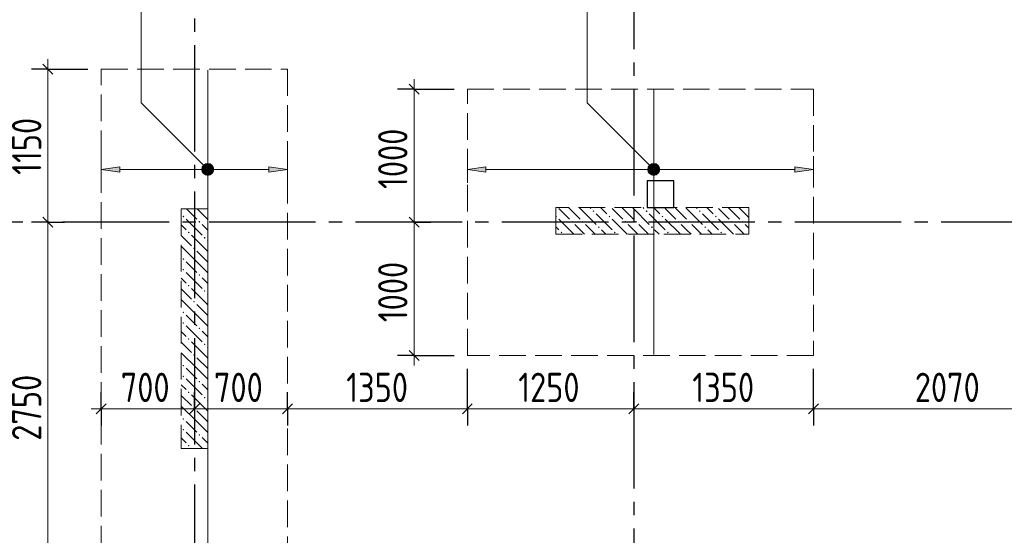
# Model space of a CAD drawing. Header units: millimetres. Extents: x 0 to 61017, y 0 to 42000.
# Tile 5 of 24: x 9188 to 16584, y 24749 to 28621. Entities that reach past the tile are written whole.
import ezdxf

# ---------------------------------------------------------------- set-up
doc = ezdxf.new("R2010")
doc.units = ezdxf.units.MM
doc.linetypes.add('______2', pattern=[270, 200, -70])
doc.linetypes.add('______5', pattern=[1100, 800, -100, 100, -100])
for name, color, linetype, lineweight in [('Standard', 7, 'Continuous', 25), ('ДОП Верх по У', 7, 'Continuous', 25), ('ЖБ Пилон', 180, 'Continuous', 25), ('Оси', 40, '______5', 18), ('Позиционная метка номер позиции', 7, 'Continuous', 13), ('Примечания', 7, 'Continuous', 25)]:
    doc.layers.add(name, color=color, linetype=linetype, lineweight=lineweight)
doc.layers.add('ЖБ Перекрытие верхний уровень', color=7, linetype='Continuous', lineweight=25, true_color=0xe0e0ff)
doc.styles.add('GOST 2.304-81', font='txt')

msp = doc.modelspace()

# ---------------------------------------------------------------- hatches: boundary and pattern name
at = {"layer": 'ДОП Верх по У', "linetype": 'Continuous', "lineweight": 13, "transparency": 33554687}
for points in [[(9940, 27476.8), (9800, 27496.8), (9940, 27516.8)], [(12690, 27476.8), (12550, 27496.8), (12690, 27516.8)]]:
    msp.add_hatch(color=7, dxfattribs=at).paths.add_polyline_path(points, flags=16)
for points in [[(10567.7, 27478.1), (10567.7, 27515.6), (10562.5, 27496.8)], [(10567.7, 27515.6), (10581.2, 27464.6), (10581.2, 27529.1)], [(10567.7, 27515.6), (10567.7, 27478.1), (10581.2, 27464.6)], [(10581.2, 27529.1), (10600, 27459.3), (10600, 27534.3)], [(10581.2, 27529.1), (10581.2, 27464.6), (10600, 27459.3)], [(10600, 27534.3), (10600, 27459.3), (10618.7, 27464.6)], [(10600, 27534.3), (10618.7, 27464.6), (10618.7, 27529.1)], [(10618.7, 27529.1), (10618.7, 27464.6), (10632.2, 27478.1)], [(10618.7, 27529.1), (10632.2, 27478.1), (10632.2, 27515.6)], [(10632.2, 27515.6), (10632.2, 27478.1), (10637.5, 27496.8)], [(11060, 27476.8), (11200, 27496.8), (11060, 27516.8)], [(13917.7, 27478.1), (13917.7, 27515.6), (13912.5, 27496.8)], [(13917.7, 27515.6), (13931.2, 27464.6), (13931.2, 27529.1)], [(13917.7, 27515.6), (13917.7, 27478.1), (13931.2, 27464.6)], [(13931.2, 27529.1), (13950, 27459.3), (13950, 27534.3)], [(13931.2, 27529.1), (13931.2, 27464.6), (13950, 27459.3)], [(13950, 27534.3), (13950, 27459.3), (13968.7, 27464.6)], [(13950, 27534.3), (13968.7, 27464.6), (13968.7, 27529.1)], [(13968.7, 27529.1), (13968.7, 27464.6), (13982.2, 27478.1)], [(13968.7, 27529.1), (13982.2, 27478.1), (13982.2, 27515.6)], [(13982.2, 27515.6), (13982.2, 27478.1), (13987.5, 27496.8)], [(15010, 27476.8), (15150, 27496.8), (15010, 27516.8)]]:
    msp.add_hatch(color=7, dxfattribs=at).paths.add_polyline_path(points)
at = {"layer": 'ЖБ Пилон', "linetype": 'Continuous', "lineweight": 18, "transparency": 33554687}
for points in [[(10410.5, 27143.1), (10416.9, 27149.6), (10423.4, 27143.1), (10416.9, 27136.6)], [(13215, 27147.7), (13216.9, 27149.6), (13223.4, 27143.1), (13216.9, 27136.6), (13215, 27138.6)], [(13490.5, 27183.1), (13497, 27189.6), (13503.4, 27183.1), (13497, 27176.6)], [(13610.5, 27143.1), (13616.9, 27149.6), (13623.4, 27143.1), (13616.9, 27136.6)], [(13890.5, 27183.1), (13897, 27189.6), (13903.4, 27183.1), (13897, 27176.6)], [(14010.5, 27143.1), (14016.9, 27149.6), (14023.4, 27143.1), (14016.9, 27136.6)], [(14290.5, 27183.1), (14297, 27189.6), (14303.4, 27183.1), (14297, 27176.6)], [(14410.5, 27143.1), (14416.9, 27149.6), (14423.4, 27143.1), (14416.9, 27136.6)], [(10530.5, 27103.1), (10537, 27109.6), (10543.5, 27103.1), (10537, 27096.6)], [(13330.5, 27103.1), (13337, 27109.6), (13343.5, 27103.1), (13337, 27096.6)], [(13410.5, 27103.1), (13416.9, 27109.6), (13423.4, 27103.1), (13416.9, 27096.6)], [(13530.5, 27063.1), (13537, 27069.6), (13543.5, 27063.1), (13537, 27056.6)], [(13730.5, 27103.1), (13737, 27109.6), (13743.5, 27103.1), (13737, 27096.6)], [(13810.5, 27103.1), (13816.9, 27109.6), (13823.4, 27103.1), (13816.9, 27096.6)], [(13930.5, 27063.1), (13937, 27069.6), (13943.5, 27063.1), (13937, 27056.6)], [(14130.5, 27103.1), (14137, 27109.6), (14143.5, 27103.1), (14137, 27096.6)], [(14210.5, 27103.1), (14216.9, 27109.6), (14223.4, 27103.1), (14216.9, 27096.6)], [(14330.5, 27063.1), (14337, 27069.6), (14343.5, 27063.1), (14337, 27056.6)], [(14530.5, 27103.1), (14537, 27109.6), (14543.5, 27103.1), (14537, 27096.6)], [(14610.5, 27103.1), (14616.9, 27109.6), (14623.4, 27103.1), (14616.9, 27096.6)], [(10450.5, 27023.1), (10457, 27029.6), (10463.5, 27023.1), (10457, 27016.6)], [(13250.5, 27023.1), (13257, 27029.6), (13263.5, 27023.1), (13257, 27016.6)], [(13650.5, 27023.1), (13657, 27029.6), (13663.5, 27023.1), (13657, 27016.6)], [(14050.5, 27023.1), (14057, 27029.6), (14063.5, 27023.1), (14057, 27016.6)], [(14450.5, 27023.1), (14457, 27029.6), (14463.5, 27023.1), (14457, 27016.6)], [(10570.5, 26983.1), (10577, 26989.6), (10583.5, 26983.1), (10577, 26976.6)], [(10490.5, 26903.1), (10497, 26909.6), (10503.4, 26903.1), (10497, 26896.6)], [(10410.5, 26823.1), (10416.9, 26829.6), (10423.4, 26823.1), (10416.9, 26816.6)], [(10410.5, 26743.1), (10416.9, 26749.6), (10423.4, 26743.1), (10416.9, 26736.6)], [(10530.5, 26703.1), (10537, 26709.6), (10543.5, 26703.1), (10537, 26696.6)], [(10450.5, 26623.1), (10457, 26629.6), (10463.5, 26623.1), (10457, 26616.6)], [(10570.5, 26583.1), (10577, 26589.6), (10583.5, 26583.1), (10577, 26576.6)], [(10490.5, 26503.1), (10497, 26509.6), (10503.4, 26503.1), (10497, 26496.6)], [(10410.5, 26423.1), (10416.9, 26429.6), (10423.4, 26423.1), (10416.9, 26416.6)], [(10410.5, 26343.1), (10416.9, 26349.6), (10423.4, 26343.1), (10416.9, 26336.6)], [(10530.5, 26303.1), (10537, 26309.6), (10543.5, 26303.1), (10537, 26296.6)], [(10450.5, 26223.1), (10457, 26229.6), (10463.5, 26223.1), (10457, 26216.6)], [(10570.5, 26183.1), (10577, 26189.6), (10583.5, 26183.1), (10577, 26176.6)], [(10490.5, 26103.1), (10497, 26109.6), (10503.4, 26103.1), (10497, 26096.6)], [(10410.5, 26023.1), (10416.9, 26029.6), (10423.4, 26023.1), (10416.9, 26016.6)], [(10410.5, 25943.1), (10416.9, 25949.6), (10423.4, 25943.1), (10416.9, 25936.6)], [(10530.5, 25903.1), (10537, 25909.6), (10543.5, 25903.1), (10537, 25896.6)], [(10450.5, 25823.1), (10457, 25829.6), (10463.5, 25823.1), (10457, 25816.6)], [(10570.5, 25783.1), (10577, 25789.6), (10583.5, 25783.1), (10577, 25776.6)], [(10490.5, 25703.1), (10497, 25709.6), (10503.4, 25703.1), (10497, 25696.6)], [(10410.5, 25623.1), (10416.9, 25629.6), (10423.4, 25623.1), (10416.9, 25616.6)], [(10410.5, 25543.1), (10416.9, 25549.6), (10423.4, 25543.1), (10416.9, 25536.6)], [(10530.5, 25503.1), (10537, 25509.6), (10543.5, 25503.1), (10537, 25496.6)], [(10450.5, 25423.1), (10457, 25429.6), (10463.5, 25423.1), (10457, 25416.6)]]:
    msp.add_hatch(color=7, dxfattribs=at).paths.add_polyline_path(points, flags=16)
at = {"layer": 'Позиционная метка номер позиции', "linetype": 'Continuous', "lineweight": 13, "transparency": 33554687}
for points in [[(10568.2, 27465), (10611.5, 27540.1), (10556.7, 27485.4)], [(10556.7, 27485.4), (10611.5, 27540.1), (10588.5, 27540.1)], [(10556.7, 27485.4), (10588.5, 27540.1), (10556.7, 27508.3)], [(10556.7, 27508.3), (10588.5, 27540.1), (10568.2, 27528.6)], [(10568.2, 27465), (10631.8, 27528.6), (10611.5, 27540.1)], [(10588.5, 27453.6), (10631.8, 27528.6), (10568.2, 27465)], [(10588.5, 27453.6), (10643.3, 27508.3), (10631.8, 27528.6)], [(13918.2, 27465), (13961.4, 27540.1), (13906.7, 27485.4)], [(13906.7, 27485.4), (13961.4, 27540.1), (13938.5, 27540.1)], [(13906.7, 27485.4), (13938.5, 27540.1), (13906.7, 27508.3)], [(13906.7, 27508.3), (13938.5, 27540.1), (13918.2, 27528.6)], [(13918.2, 27465), (13981.8, 27528.6), (13961.4, 27540.1)], [(13938.5, 27453.6), (13981.8, 27528.6), (13918.2, 27465)], [(13938.5, 27453.6), (13993.3, 27508.3), (13981.8, 27528.6)], [(10611.5, 27453.6), (10643.3, 27508.3), (10588.5, 27453.6)], [(10611.5, 27453.6), (10643.3, 27485.4), (10643.3, 27508.3)], [(10643.3, 27485.4), (10611.5, 27453.6), (10631.8, 27465)], [(13961.4, 27453.6), (13993.3, 27508.3), (13938.5, 27453.6)], [(13961.4, 27453.6), (13993.3, 27485.4), (13993.3, 27508.3)], [(13993.3, 27485.4), (13961.4, 27453.6), (13981.8, 27465)]]:
    msp.add_hatch(color=7, dxfattribs=at).paths.add_polyline_path(points)

# ---------------------------------------------------------------- linework, layer by layer
at = {"layer": 'Standard', "color": 7, "linetype": 'Continuous', "lineweight": 25, "transparency": 33554687}
for p, q in [((9362.5, 28287.5), (9437.5, 28212.5)), ((12112.5, 28137.5), (12187.5, 28062.5)), ((13900, 27410), (13900, 27210)), ((14100, 27410), (13900, 27410)), ((14100, 27210), (14100, 27410)), ((13900, 27210), (14100, 27210)), ((9362.5, 27137.5), (9437.5, 27062.5)), ((12112.5, 27137.5), (12187.5, 27062.5)), ((12112.5, 26137.5), (12187.5, 26062.5)), ((9837.5, 25737.5), (9762.5, 25662.5)), ((10537.5, 25737.5), (10462.5, 25662.5)), ((11237.5, 25737.5), (11162.5, 25662.5)), ((12587.5, 25737.5), (12512.5, 25662.5)), ((13837.5, 25737.5), (13762.5, 25662.5)), ((15187.5, 25737.5), (15112.5, 25662.5))]:
    msp.add_line(p, q, dxfattribs=at)
at = {"layer": 'Standard', "color": 7, "linetype": 'Continuous', "lineweight": 13, "transparency": 33554687}
for p, q in [((9400, 28250), (9400, 28325)), ((12150, 28100), (12150, 28175)), ((9400, 27100), (9400, 24350)), ((12150, 27100), (12150, 26100)), ((12150, 26100), (12150, 26025)), ((9800, 25700), (9725, 25700)), ((10500, 25700), (9800, 25700)), ((11200, 25700), (10500, 25700)), ((12550, 25700), (11200, 25700)), ((13800, 25700), (12550, 25700)), ((15150, 25700), (13800, 25700)), ((17220, 25700), (15150, 25700))]:
    msp.add_line(p, q, dxfattribs=at)
at = {"layer": 'Standard', "color": 251, "linetype": 'Continuous', "lineweight": -3, "true_color": 0x656565, "transparency": 33554687}
for p, q in [((9400, 28250), (9275, 28250)), ((9400, 28250), (9525, 28250)), ((9400, 28250), (9700, 28250)), ((12150, 28100), (12025, 28100)), ((12150, 28100), (12275, 28100)), ((12150, 28100), (12450, 28100)), ((9400, 27100), (9275, 27100)), ((9400, 27100), (9525, 27100)), ((9400, 27100), (9400, 27100)), ((12150, 27100), (12025, 27100)), ((12150, 27100), (12275, 27100)), ((12150, 27100), (12150, 27100)), ((12150, 26100), (12025, 26100)), ((12150, 26100), (12275, 26100)), ((12150, 26100), (12450, 26100)), ((9800, 25700), (9800, 25825)), ((10500, 25700), (10500, 25825)), ((11200, 25700), (11200, 25825)), ((12550, 25700), (12550, 25825)), ((13800, 25700), (13800, 25825)), ((15150, 25700), (15150, 25825)), ((9800, 25700), (9800, 25575)), ((9800, 25700), (9800, 25700)), ((10500, 25700), (10500, 25575)), ((10500, 25700), (10500, 25700)), ((11200, 25700), (11200, 25575)), ((11200, 25700), (11200, 25700)), ((12550, 25700), (12550, 25575)), ((13800, 25700), (13800, 25575)), ((13800, 25700), (13800, 25700)), ((15150, 25700), (15150, 25575))]:
    msp.add_line(p, q, dxfattribs=at)
at = {"layer": 'Standard', "color": 7, "linetype": 'Continuous', "lineweight": 13, "transparency": 33554687}
for points in [[(9400, 28250), (9400, 27357.5), (9400, 27357.5), (9400, 27100)], [(12150, 28100), (12150, 27252), (12150, 27252), (12150, 27100)]]:
    msp.add_lwpolyline(points, dxfattribs=at)
at = {"layer": 'Standard', "color": 251, "linetype": 'Continuous', "lineweight": -3, "true_color": 0x656565, "transparency": 33554687}
for points in [[(12550, 25700), (12550, 25717), (12550, 25717), (12550, 25717), (12550, 25717), (12550, 25717), (12550, 25717), (12550, 26000)], [(15150, 25700), (15150, 25717), (15150, 25717), (15150, 25717), (15150, 25717), (15150, 25717), (15150, 25717), (15150, 25717), (15150, 25717), (15150, 25717), (15150, 25717), (15150, 26000)]]:
    msp.add_lwpolyline(points, dxfattribs=at)
at = {"layer": 'ДОП Верх по У', "color": 7, "linetype": 'Continuous', "lineweight": 18, "transparency": 33554687}
for p, q in [((10600, 28243), (10600, 24357)), ((13950, 28093), (13950, 26107))]:
    msp.add_line(p, q, dxfattribs=at)
at = {"layer": 'ДОП Верх по У', "color": 251, "linetype": 'Continuous', "lineweight": 13, "true_color": 0x494949, "transparency": 33554687}
for p, q in [((9800, 27496.8), (9800, 27596.8)), ((11200, 27496.8), (11200, 27596.8)), ((12550, 27496.8), (12550, 27596.8)), ((15150, 27496.8), (15150, 27596.8)), ((9800, 27496.8), (9940, 27516.8)), ((9940, 27516.8), (9940, 27476.8)), ((10600, 27534.3), (10600, 27534.3)), ((11200, 27496.8), (11060, 27516.8)), ((11060, 27516.8), (11060, 27476.8)), ((12550, 27496.8), (12690, 27516.8)), ((12690, 27516.8), (12690, 27476.8)), ((13950, 27534.3), (13950, 27534.3)), ((15150, 27496.8), (15010, 27516.8)), ((15010, 27516.8), (15010, 27476.8)), ((9940, 27476.8), (9800, 27496.8)), ((9800, 27496.8), (9800, 27396.8)), ((9800, 27496.8), (9800, 27496.8)), ((9940, 27496.8), (10570, 27496.8)), ((10600, 27459.3), (10600, 27459.3)), ((10630, 27496.8), (11060, 27496.8)), ((11060, 27476.8), (11200, 27496.8)), ((11200, 27496.8), (11200, 27396.8)), ((11200, 27496.8), (11200, 27496.8)), ((12690, 27476.8), (12550, 27496.8)), ((12550, 27496.8), (12550, 27396.8)), ((12550, 27496.8), (12550, 27496.8)), ((12690, 27496.8), (13920, 27496.8)), ((13950, 27459.3), (13950, 27459.3)), ((13980, 27496.8), (15010, 27496.8)), ((15010, 27476.8), (15150, 27496.8)), ((15150, 27496.8), (15150, 27396.8)), ((15150, 27496.8), (15150, 27496.8))]:
    msp.add_line(p, q, dxfattribs=at)
for centre in [(10600, 27496.8), (13950, 27496.8)]:
    msp.add_circle(centre, 37.5, dxfattribs=at)
at = {"layer": 'ЖБ Перекрытие верхний уровень', "color": 7, "linetype": 'Continuous', "lineweight": 18, "transparency": 33554687}
for p, q in [((14100, 27410), (13900, 27410)), ((13900, 27410), (13900, 27210)), ((14100, 27210), (14100, 27410)), ((13900, 27210), (14100, 27210))]:
    msp.add_line(p, q, dxfattribs=at)
at = {"layer": 'ЖБ Пилон', "color": 253, "linetype": '______2', "lineweight": 13, "true_color": 0xa0a0a0, "transparency": 33554687}
for p, q in [((10400, 27200), (10400, 25400)), ((10600, 27200), (10400, 27200)), ((10600, 25400), (10600, 27200)), ((14665, 27210), (13215, 27210)), ((13215, 27210), (13215, 27010)), ((14665, 27010), (14665, 27210)), ((13215, 27010), (14665, 27010)), ((10400, 25400), (10600, 25400))]:
    msp.add_line(p, q, dxfattribs=at)
at = {"layer": 'ЖБ Пилон', "color": 9, "linetype": 'Continuous', "lineweight": 18, "true_color": 0xc7c7c7, "transparency": 33554687}
for p, q in [((10440.1, 27200), (10516.9, 27123.1)), ((10520.1, 27200), (10597, 27123.1)), ((13237, 27203.1), (13316.9, 27123.1)), ((13316.9, 27203.1), (13310.1, 27210)), ((13316.9, 27203.1), (13397, 27123.1)), ((13390.1, 27210), (13397, 27203.1)), ((13397, 27203.1), (13516.9, 27083.1)), ((13470.1, 27210), (13477, 27203.1)), ((13516.9, 27163.1), (13637, 27043.1)), ((13557, 27203.1), (13550.1, 27210)), ((13597, 27163.1), (13557, 27203.1)), ((13637, 27203.1), (13716.9, 27123.1)), ((13716.9, 27203.1), (13710.1, 27210)), ((13716.9, 27203.1), (13797, 27123.1)), ((13790.1, 27210), (13797, 27203.1)), ((13797, 27203.1), (13916.9, 27083.1)), ((13870.1, 27210), (13877, 27203.1)), ((13916.9, 27163.1), (14037, 27043.1)), ((13957, 27203.1), (13950.1, 27210)), ((13997, 27163.1), (13957, 27203.1)), ((14037, 27203.1), (14116.9, 27123.1)), ((14116.9, 27203.1), (14110.1, 27210)), ((14116.9, 27203.1), (14197, 27123.1)), ((14190.1, 27210), (14197, 27203.1)), ((14197, 27203.1), (14316.9, 27083.1)), ((14270.1, 27210), (14277, 27203.1)), ((14316.9, 27163.1), (14437, 27043.1)), ((14357, 27203.1), (14350.1, 27210)), ((14397, 27163.1), (14357, 27203.1)), ((14437, 27203.1), (14516.9, 27123.1)), ((14516.9, 27203.1), (14510.1, 27210)), ((14516.9, 27203.1), (14597, 27123.1)), ((14590.1, 27210), (14597, 27203.1)), ((14597, 27203.1), (14665, 27135.1)), ((10400, 27080.1), (10437, 27043.1)), ((10437, 27123.1), (10557, 27003.1)), ((10597, 27043.1), (10557, 27083.1)), ((13237, 27123.1), (13350.1, 27010)), ((13397, 27043.1), (13357, 27083.1)), ((13437, 27083.1), (13510.1, 27010)), ((13637, 27123.1), (13750.1, 27010)), ((13797, 27043.1), (13757, 27083.1)), ((13837, 27083.1), (13910.1, 27010)), ((14037, 27123.1), (14150.1, 27010)), ((14197, 27043.1), (14157, 27083.1)), ((14237, 27083.1), (14310.1, 27010)), ((14437, 27123.1), (14550.1, 27010)), ((14597, 27043.1), (14557, 27083.1)), ((14637, 27083.1), (14665, 27055.1)), ((10400, 27000.1), (10477, 26923.1)), ((10597, 26883.1), (10477, 27003.1)), ((10600, 27040.1), (10597, 27043.1)), ((13215, 27065.1), (13237, 27043.1)), ((13430.1, 27010), (13397, 27043.1)), ((13557, 27043.1), (13590.1, 27010)), ((13830.1, 27010), (13797, 27043.1)), ((13957, 27043.1), (13990.1, 27010)), ((14230.1, 27010), (14197, 27043.1)), ((14357, 27043.1), (14390.1, 27010)), ((14630.1, 27010), (14597, 27043.1)), ((10597, 26963.1), (10600, 26960.1)), ((10516.9, 26803.1), (10400, 26920.1)), ((10516.9, 26883.1), (10597, 26803.1)), ((10597, 26883.1), (10600, 26880.1)), ((10437, 26803.1), (10516.9, 26723.1)), ((10516.9, 26803.1), (10597, 26723.1)), ((10597, 26803.1), (10600, 26800.1)), ((10437, 26723.1), (10557, 26603.1)), ((10400, 26680.1), (10437, 26643.1)), ((10597, 26643.1), (10557, 26683.1)), ((10600, 26640.1), (10597, 26643.1)), ((10400, 26600.1), (10477, 26523.1)), ((10597, 26483.1), (10477, 26603.1)), ((10597, 26563.1), (10600, 26560.1)), ((10516.9, 26403.1), (10400, 26520.1)), ((10516.9, 26483.1), (10597, 26403.1)), ((10597, 26483.1), (10600, 26480.1)), ((10437, 26403.1), (10516.9, 26323.1)), ((10516.9, 26403.1), (10597, 26323.1)), ((10597, 26403.1), (10600, 26400.1)), ((10400, 26280.1), (10437, 26243.1)), ((10437, 26323.1), (10557, 26203.1)), ((10597, 26243.1), (10557, 26283.1)), ((10400, 26200.1), (10477, 26123.1)), ((10597, 26083.1), (10477, 26203.1)), ((10600, 26240.1), (10597, 26243.1)), ((10516.9, 26003.1), (10400, 26120.1)), ((10597, 26163.1), (10600, 26160.1)), ((10516.9, 26083.1), (10597, 26003.1)), ((10597, 26083.1), (10600, 26080.1)), ((10437, 26003.1), (10516.9, 25923.1)), ((10516.9, 26003.1), (10597, 25923.1)), ((10597, 26003.1), (10600, 26000.1)), ((10437, 25923.1), (10557, 25803.1)), ((10400, 25880.1), (10437, 25843.1)), ((10597, 25843.1), (10557, 25883.1)), ((10600, 25840.1), (10597, 25843.1)), ((10400, 25800.1), (10477, 25723.1)), ((10597, 25683.1), (10477, 25803.1)), ((10597, 25763.1), (10600, 25760.1)), ((10516.9, 25603.1), (10400, 25720.1)), ((10516.9, 25683.1), (10597, 25603.1)), ((10597, 25683.1), (10600, 25680.1)), ((10437, 25603.1), (10516.9, 25523.1)), ((10516.9, 25603.1), (10597, 25523.1)), ((10597, 25603.1), (10600, 25600.1)), ((10437, 25523.1), (10557, 25403.1)), ((10400, 25480.1), (10437, 25443.1)), ((10597, 25443.1), (10557, 25483.1)), ((10600, 25440.1), (10597, 25443.1)), ((10400, 25400.1), (10400.1, 25400)), ((10480.1, 25400), (10477, 25403.1))]:
    msp.add_line(p, q, dxfattribs=at)
at = {"layer": 'Оси', "color": 8, "linetype": '______5', "lineweight": -3, "transparency": 33554687}
for p, q in [((13800, 38000), (13800, 15970)), ((10500, 35030), (10500, 15970)), ((49910, 27100), (3600, 27100))]:
    msp.add_line(p, q, dxfattribs=at)
at = {"layer": 'Позиционная метка номер позиции', "color": 7, "linetype": 'Continuous', "lineweight": 13, "transparency": 33554687}
for p, q in [((10568.2, 27528.6), (10568.2, 27528.6)), ((10631.8, 27528.6), (10631.8, 27528.6)), ((13918.2, 27528.6), (13918.2, 27528.6)), ((13981.8, 27528.6), (13981.8, 27528.6)), ((10568.2, 27465), (10568.2, 27465)), ((10631.8, 27465), (10631.8, 27465)), ((13918.2, 27465), (13918.2, 27465)), ((13981.8, 27465), (13981.8, 27465))]:
    msp.add_line(p, q, dxfattribs=at)
for points in [[(10600, 27496.8), (10100, 27996.8), (10100, 31167.5), (12600, 31167.5)], [(13950, 27496.8), (13450, 27996.8), (13450, 30167.5), (10950, 30167.5)]]:
    msp.add_lwpolyline(points, dxfattribs=at)
for centre in [(10600, 27496.8), (13950, 27496.8)]:
    msp.add_circle(centre, 45, dxfattribs=at)
at = {"layer": 'Примечания', "color": 7, "linetype": '______2', "lineweight": 18, "transparency": 33554687}
for p, q in [((9800, 28250), (11200, 28250)), ((9800, 24350), (9800, 28250)), ((11200, 28250), (11200, 24350)), ((12550, 28100), (15150, 28100)), ((12550, 26100), (12550, 28100)), ((15150, 28100), (15150, 26100)), ((15150, 26100), (12550, 26100))]:
    msp.add_line(p, q, dxfattribs=at)

# ---------------------------------------------------------------- texts
at = {"layer": 'Standard', "color": 7, "linetype": 'Continuous', "lineweight": 25, "transparency": 33554687, "char_height": 220, "attachment_point": 7, "rotation": 90, "style": 'GOST 2.304-81'}
for s, insert, width in [('1150', (9350, 27456.1), 563.284), ('1000', (12100, 27349.8), 625.735), ('1000', (12100, 26349.8), 625.735), ('2750', (9350, 25459.2), 657.046)]:
    msp.add_mtext(s, dxfattribs=dict(at, insert=insert, width=width))
at = {"layer": 'Standard', "color": 7, "linetype": 'Continuous', "lineweight": 25, "transparency": 33554687, "char_height": 220, "attachment_point": 7, "style": 'GOST 2.304-81'}
for s, insert, width in [('700', (9946.7, 25750), 531.96), ('700', (10646.7, 25750), 531.96), ('1350', (11640.4, 25750), 594.595), ('1250', (12932.6, 25750), 610.165), ('1350', (14240.4, 25750), 594.595), ('2070', (15911.3, 25750), 672.628)]:
    msp.add_mtext(s, dxfattribs=dict(at, insert=insert, width=width))

doc.saveas('drawing.dxf')
